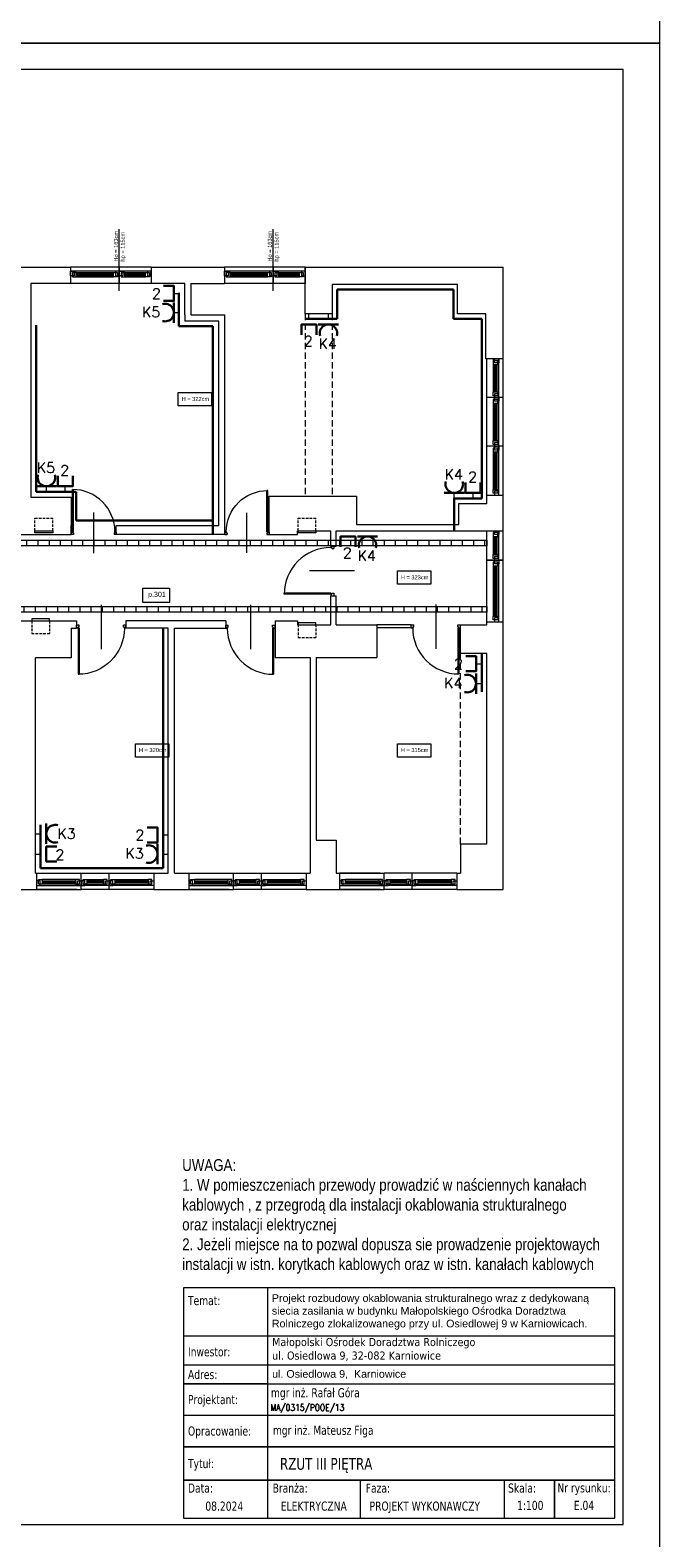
# Model space of a CAD drawing. Header units: millimetres. Extents: x 1468 to 6168, y 2353 to 26545.
# Tile 25 of 29: x 4928 to 6168, y 14259 to 17229. Entities that reach past the tile are written whole.
import ezdxf
from ezdxf.enums import TextEntityAlignment as Align

# ---------------------------------------------------------------- set-up
doc = ezdxf.new("R2010")
doc.units = ezdxf.units.MM
doc.linetypes.add('HIDDENX2', pattern=[19.05, 12.7, -6.35])
doc.linetypes.add('JIS_02_2.0', pattern=[3, 2, -1])
doc.layers.get('0').update_dxf_attribs({"lineweight": 0})
for name, color, linetype, lineweight in [('+ INSTALACJE', 7, 'Continuous', 0), ('+ okna', 7, 'Continuous', 0), ('+ podciąg', 7, 'JIS_02_2.0', 0), ('+ ściany', 7, 'Continuous', 0), ('+okna', 7, 'Continuous', 0), ('E_korytka elektryka', 10, 'Continuous', 0), ('EL_GNIAZDKA', 10, 'Continuous', 30), ('EL_GNIAZDKA_TXT', 10, 'Continuous', 25), ('EL_PEL', 170, 'Continuous', 30), ('EL_PEL_TEKST', 170, 'Continuous', 25), ('elektryka', 10, 'Continuous', 30), ('opis (model)', 7, 'Continuous', 0), ('ZBP tabelka', 7, 'Continuous', 0)]:
    doc.layers.add(name, color=color, linetype=linetype, lineweight=lineweight)
doc.layers.add('EL_OBRAMOWANIE', color=80, linetype='Continuous', lineweight=0, plot=False)
doc.layers.add('EL_POMOC', color=10, linetype='Continuous', lineweight=0, plot=False)
doc.styles.add('BPLL Arial', font='arial.ttf', dxfattribs={"width": 0.8})
doc.styles.add('ROMANS', font='ROMANS', dxfattribs={"width": 0.7})
doc.styles.get("Standard").update_dxf_attribs({"font": 'arial.ttf'})
doc.styles.add('TABELKA', font='romans.shx', dxfattribs={"width": 0.8, "height": 10})
doc.styles.add('Tahoma', font='tahoma.ttf')

# ---------------------------------------------------------------- blocks, each defined once
blk = doc.blocks.new('drzwi')
at = {"color": 0}
for p, q in [((-45, 42.3), (-45, -38.7)), ((-90, 5.4), (-85.5, 5.4)), ((-90, 0), (-90, 5.4)), ((-90, 0), (-87.3, 0)), ((-87.3, 0), (-87.3, 1.8)), ((-87.3, 1.8), (-85.5, 1.8)), ((-85.5, 1.8), (-85.5, 5.4)), ((-4.5, 5.4), (0, 5.4)), ((-4.5, 1.8), (-4.5, 5.4)), ((-4.5, 1.8), (-2.7, 1.8)), ((-4.5, 0), (-4.5, -84.6)), ((-4.5, 0), (0, 0)), ((-2.7, 0), (-2.7, 1.8)), ((-2.7, 0), (-2.7, -84.6)), ((0, 0), (0, 5.4)), ((-2.7, -84.6), (-4.5, -84.6))]:
    blk.add_line(p, q, dxfattribs=at)
blk.add_arc((-2.7, 0), 84.6, 180, 270, dxfattribs=at)

msp = doc.modelspace()

# ---------------------------------------------------------------- hatches: boundary and pattern name
at = {"layer": 'E_korytka elektryka'}
h = msp.add_hatch(dxfattribs=at)
h.set_pattern_fill('ANSI31', color=170, scale=176, angle=765, style=0)
h.set_pattern_definition([(90, (5625.736, 26292.06), (-22, 1e-11), [])])
h.paths.add_polyline_path([(5827.5, 16224.3), (5827.5, 16213.3), (1880.5, 16213.3), (1880.5, 16224.3)])
h = msp.add_hatch(dxfattribs=at)
h.set_pattern_fill('ANSI31', color=10, scale=176, angle=765, style=0)
h.set_pattern_definition([(90, (5642.44, 26161.579), (-22, 1e-11), [])])
h.paths.add_polyline_path([(5827.5, 16093.8), (5827.5, 16082.8), (1880.1, 16082.8), (1880.1, 16093.8)])

# ---------------------------------------------------------------- linework, layer by layer
at = {"layer": '+ INSTALACJE', "linetype": 'HIDDENX2', "ltscale": 0.4}
for p, q in [((4937.5, 16267.8), (4972.5, 16267.8)), ((4937.5, 16242.8), (4937.5, 16267.8)), ((4972.5, 16242.8), (4972.5, 16267.8)), ((5455.6, 16267.8), (5490.6, 16267.8)), ((5455.6, 16242.8), (5455.6, 16267.8)), ((5490.6, 16242.8), (5490.6, 16267.8)), ((4931, 16065.3), (4931, 16040.3)), ((4931, 16040.3), (4966, 16040.3)), ((4966, 16065.3), (4966, 16040.3)), ((5455.6, 16057.8), (5455.6, 16032.8)), ((5490.6, 16057.8), (5490.6, 16032.8)), ((5455.6, 16032.8), (5490.6, 16032.8))]:
    msp.add_line(p, q, dxfattribs=at)
at = {"layer": '+ INSTALACJE'}
for points in [[(4937.5, 16242.8), (4972.5, 16242.8), (4972.5, 16238.8), (4937.5, 16238.8)], [(5455.6, 16242.8), (5490.6, 16242.8), (5490.6, 16238.8), (5455.6, 16238.8)], [(4931, 16065.3), (4966, 16065.3), (4966, 16069.3), (4931, 16069.3)], [(5455.6, 16057.8), (5490.6, 16057.8), (5490.6, 16061.8), (5455.6, 16061.8)]]:
    msp.add_lwpolyline(points, close=True, dxfattribs=at)
at = {"layer": '+ okna'}
for p, q in [((5103.5, 16762.3), (5007.5, 16762.3)), ((5096.2, 16754.2), (5007.5, 16754.2)), ((5018.6, 16751.7), (5092.4, 16751.7)), ((5103.5, 16762.3), (5103.5, 16730.3)), ((5166.5, 16762.3), (5103.5, 16762.3)), ((5103.5, 16762.3), (5103.5, 16730.3)), ((5159.2, 16754.2), (5103.5, 16754.2)), ((5107.1, 16751.7), (5155.4, 16751.7)), ((5406.5, 16762.3), (5310.5, 16762.3)), ((5399.2, 16754.2), (5310.5, 16754.2)), ((5321.6, 16751.7), (5395.4, 16751.7)), ((5406.5, 16762.3), (5406.5, 16730.3)), ((5469.5, 16762.3), (5406.5, 16762.3)), ((5406.5, 16762.3), (5406.5, 16730.3)), ((5462.2, 16754.2), (5406.5, 16754.2)), ((5410.1, 16751.7), (5458.4, 16751.7)), ((5469.5, 16762.3), (5469.5, 16730.3)), ((5103.5, 16730.3), (5007.5, 16730.3)), ((5011.6, 16742.9), (5092.4, 16742.9)), ((5092.4, 16749.2), (5018.6, 16749.2)), ((5092.4, 16747.2), (5018.6, 16747.2)), ((5092.4, 16745.2), (5018.6, 16745.2)), ((5166.5, 16730.3), (5103.5, 16730.3)), ((5155.4, 16749.2), (5114.6, 16749.2)), ((5155.4, 16747.2), (5114.6, 16747.2)), ((5155.4, 16745.2), (5114.6, 16745.2)), ((5114.6, 16742.9), (5155.4, 16742.9)), ((5406.5, 16730.3), (5310.5, 16730.3)), ((5314.6, 16742.9), (5395.4, 16742.9)), ((5395.4, 16749.2), (5321.6, 16749.2)), ((5395.4, 16747.2), (5321.6, 16747.2)), ((5395.4, 16745.2), (5321.6, 16745.2)), ((5469.5, 16730.3), (5406.5, 16730.3)), ((5458.4, 16749.2), (5417.6, 16749.2)), ((5458.4, 16747.2), (5417.6, 16747.2)), ((5458.4, 16745.2), (5417.6, 16745.2)), ((5417.6, 16742.9), (5458.4, 16742.9)), ((5859.5, 16581.3), (5827.5, 16581.3)), ((5827.5, 16505.3), (5827.5, 16581.3)), ((5840.1, 16581.3), (5840.1, 16516.4)), ((5848.9, 16577.7), (5848.9, 16516.4)), ((5851.4, 16512.6), (5851.4, 16581.3)), ((5859.5, 16505.3), (5859.5, 16581.3)), ((5842.4, 16516.4), (5842.4, 16570.2)), ((5844.4, 16516.4), (5844.4, 16570.2)), ((5846.4, 16516.4), (5846.4, 16570.2)), ((5859.5, 16505.3), (5827.5, 16505.3)), ((5827.5, 16409.3), (5827.5, 16505.3)), ((5859.5, 16505.3), (5827.5, 16505.3)), ((5859.5, 16505.3), (5827.5, 16505.3)), ((5859.5, 16505.3), (5827.5, 16505.3)), ((5840.1, 16501.2), (5840.1, 16420.4)), ((5842.4, 16420.4), (5842.4, 16494.2)), ((5844.4, 16420.4), (5844.4, 16494.2)), ((5846.4, 16420.4), (5846.4, 16494.2)), ((5848.9, 16494.2), (5848.9, 16420.4)), ((5851.4, 16416.6), (5851.4, 16505.3)), ((5859.5, 16409.3), (5859.5, 16505.3)), ((5859.5, 16409.3), (5827.5, 16409.3)), ((5859.5, 16409.3), (5827.5, 16409.3)), ((5859.5, 16409.3), (5827.5, 16409.3)), ((5827.5, 16313.3), (5827.5, 16409.3)), ((5840.1, 16405.2), (5840.1, 16324.4)), ((5842.4, 16324.4), (5842.4, 16398.2)), ((5844.4, 16324.4), (5844.4, 16398.2)), ((5846.4, 16324.4), (5846.4, 16398.2)), ((5848.9, 16398.2), (5848.9, 16324.4)), ((5851.4, 16320.6), (5851.4, 16409.3)), ((5859.5, 16313.3), (5859.5, 16409.3)), ((5827.5, 16159.8), (5827.5, 16242.8)), ((5840.1, 16231.7), (5840.1, 16195.9)), ((5842.4, 16195.9), (5842.4, 16231.7)), ((5844.4, 16195.9), (5844.4, 16231.7)), ((5846.4, 16195.9), (5846.4, 16231.7)), ((5848.9, 16231.7), (5848.9, 16195.9)), ((5851.4, 16192.1), (5851.4, 16242.8)), ((5859.5, 16159.8), (5859.5, 16242.8)), ((5859.5, 16184.8), (5827.5, 16184.8)), ((5859.5, 16184.8), (5827.5, 16184.8)), ((5827.5, 16184.8), (5859.5, 16184.8)), ((5827.5, 16063.8), (5827.5, 16159.8)), ((5840.1, 16173.7), (5840.1, 16074.9)), ((5842.4, 16074.9), (5842.4, 16173.7)), ((5844.4, 16074.9), (5844.4, 16173.7)), ((5846.4, 16074.9), (5846.4, 16173.7)), ((5848.9, 16173.7), (5848.9, 16074.9)), ((5851.4, 16071.1), (5851.4, 16177.5)), ((5859.5, 16063.8), (5859.5, 16159.8)), ((4940.5, 15568.3), (5171.5, 15568.3)), ((5028.5, 15536.3), (5028.5, 15568.3)), ((5083.5, 15536.3), (5083.5, 15568.3)), ((5240.5, 15568.3), (5471.5, 15568.3)), ((5328.5, 15536.3), (5328.5, 15568.3)), ((5383.5, 15536.3), (5383.5, 15568.3)), ((5617.1, 15568.3), (5537.5, 15568.3)), ((5537.5, 15568.3), (5625.5, 15568.3)), ((5625.5, 15536.3), (5625.5, 15568.3)), ((5768.5, 15568.3), (5625.5, 15568.3)), ((5680.5, 15536.3), (5680.5, 15568.3)), ((5020.1, 15536.3), (4940.5, 15536.3)), ((4940.5, 15536.3), (5028.5, 15536.3)), ((4947.8, 15544.4), (5028.5, 15544.4)), ((5017.4, 15555.7), (4951.6, 15555.7)), ((4951.6, 15553.4), (5017.4, 15553.4)), ((4951.6, 15551.4), (5017.4, 15551.4)), ((4951.6, 15549.4), (5017.4, 15549.4)), ((5024.9, 15546.9), (4951.6, 15546.9)), ((5083.5, 15544.4), (5028.5, 15544.4)), ((5171.5, 15536.3), (5028.5, 15536.3)), ((5032.1, 15546.9), (5072.4, 15546.9)), ((5039.6, 15555.7), (5072.5, 15555.7)), ((5072.5, 15553.4), (5039.6, 15553.4)), ((5072.5, 15551.4), (5039.6, 15551.4)), ((5072.5, 15549.4), (5039.6, 15549.4)), ((5164.2, 15544.4), (5083.5, 15544.4)), ((5087.1, 15546.9), (5160.4, 15546.9)), ((5094.6, 15555.7), (5160.4, 15555.7)), ((5160.4, 15553.4), (5094.6, 15553.4)), ((5160.4, 15551.4), (5094.6, 15551.4)), ((5160.4, 15549.4), (5094.6, 15549.4)), ((5320.1, 15536.3), (5240.5, 15536.3)), ((5240.5, 15536.3), (5328.5, 15536.3)), ((5247.8, 15544.4), (5328.5, 15544.4)), ((5317.4, 15555.7), (5251.6, 15555.7)), ((5251.6, 15553.4), (5317.4, 15553.4)), ((5251.6, 15551.4), (5317.4, 15551.4)), ((5251.6, 15549.4), (5317.4, 15549.4)), ((5324.9, 15546.9), (5251.6, 15546.9)), ((5383.5, 15544.4), (5328.5, 15544.4)), ((5471.5, 15536.3), (5328.5, 15536.3)), ((5332.1, 15546.9), (5372.4, 15546.9)), ((5339.6, 15555.7), (5372.5, 15555.7)), ((5372.5, 15553.4), (5339.6, 15553.4)), ((5372.5, 15551.4), (5339.6, 15551.4)), ((5372.5, 15549.4), (5339.6, 15549.4)), ((5464.2, 15544.4), (5383.5, 15544.4)), ((5387.1, 15546.9), (5460.4, 15546.9)), ((5394.6, 15555.7), (5460.4, 15555.7)), ((5460.4, 15553.4), (5394.6, 15553.4)), ((5460.4, 15551.4), (5394.6, 15551.4)), ((5460.4, 15549.4), (5394.6, 15549.4)), ((5617.1, 15536.3), (5537.5, 15536.3)), ((5537.5, 15536.3), (5625.5, 15536.3)), ((5544.8, 15544.4), (5625.5, 15544.4)), ((5614.4, 15555.7), (5548.6, 15555.7)), ((5548.6, 15553.4), (5614.4, 15553.4)), ((5548.6, 15551.4), (5614.4, 15551.4)), ((5548.6, 15549.4), (5614.4, 15549.4)), ((5621.9, 15546.9), (5548.6, 15546.9)), ((5680.5, 15544.4), (5625.5, 15544.4)), ((5768.5, 15536.3), (5625.5, 15536.3)), ((5629.1, 15546.9), (5669.4, 15546.9)), ((5636.6, 15555.7), (5669.5, 15555.7)), ((5669.5, 15553.4), (5636.6, 15553.4)), ((5669.5, 15551.4), (5636.6, 15551.4)), ((5669.5, 15549.4), (5636.6, 15549.4)), ((5761.2, 15544.4), (5680.5, 15544.4)), ((5684.1, 15546.9), (5757.4, 15546.9)), ((5691.6, 15555.7), (5757.4, 15555.7)), ((5757.4, 15553.4), (5691.6, 15553.4)), ((5757.4, 15551.4), (5691.6, 15551.4)), ((5757.4, 15549.4), (5691.6, 15549.4))]:
    msp.add_line(p, q, dxfattribs=at)
for points in [[(5014.8, 16745.4), (5007.5, 16745.4), (5007.5, 16754.2), (5014.8, 16754.2)], [(5011.1, 16742.9), (5018.6, 16742.9), (5018.6, 16751.7), (5011.1, 16751.7)], [(5099.9, 16742.9), (5092.4, 16742.9), (5092.4, 16751.7), (5099.9, 16751.7)], [(5096.2, 16745.4), (5103.5, 16745.4), (5103.5, 16754.2), (5096.2, 16754.2)], [(5110.8, 16745.4), (5103.5, 16745.4), (5103.5, 16754.2), (5110.8, 16754.2)], [(5107.1, 16742.9), (5114.6, 16742.9), (5114.6, 16751.7), (5107.1, 16751.7)], [(5162.9, 16742.9), (5155.4, 16742.9), (5155.4, 16751.7), (5162.9, 16751.7)], [(5159.2, 16745.4), (5166.5, 16745.4), (5166.5, 16754.2), (5159.2, 16754.2)], [(5317.8, 16745.4), (5310.5, 16745.4), (5310.5, 16754.2), (5317.8, 16754.2)], [(5314.1, 16742.9), (5321.6, 16742.9), (5321.6, 16751.7), (5314.1, 16751.7)], [(5402.9, 16742.9), (5395.4, 16742.9), (5395.4, 16751.7), (5402.9, 16751.7)], [(5399.2, 16745.4), (5406.5, 16745.4), (5406.5, 16754.2), (5399.2, 16754.2)], [(5413.8, 16745.4), (5406.5, 16745.4), (5406.5, 16754.2), (5413.8, 16754.2)], [(5410.1, 16742.9), (5417.6, 16742.9), (5417.6, 16751.7), (5410.1, 16751.7)], [(5465.9, 16742.9), (5458.4, 16742.9), (5458.4, 16751.7), (5465.9, 16751.7)], [(5462.2, 16745.4), (5469.5, 16745.4), (5469.5, 16754.2), (5462.2, 16754.2)], [(5840.1, 16577.7), (5840.1, 16570.2), (5848.9, 16570.2), (5848.9, 16577.7)], [(5842.6, 16574), (5842.6, 16581.3), (5851.4, 16581.3), (5851.4, 16574)], [(5840.1, 16508.9), (5840.1, 16516.4), (5848.9, 16516.4), (5848.9, 16508.9)], [(5840.1, 16501.7), (5840.1, 16494.2), (5848.9, 16494.2), (5848.9, 16501.7)], [(5842.6, 16512.6), (5842.6, 16505.3), (5851.4, 16505.3), (5851.4, 16512.6)], [(5842.6, 16498), (5842.6, 16505.3), (5851.4, 16505.3), (5851.4, 16498)], [(5840.1, 16412.9), (5840.1, 16420.4), (5848.9, 16420.4), (5848.9, 16412.9)], [(5840.1, 16405.7), (5840.1, 16398.2), (5848.9, 16398.2), (5848.9, 16405.7)], [(5842.6, 16416.6), (5842.6, 16409.3), (5851.4, 16409.3), (5851.4, 16416.6)], [(5842.6, 16402), (5842.6, 16409.3), (5851.4, 16409.3), (5851.4, 16402)], [(5840.1, 16316.9), (5840.1, 16324.4), (5848.9, 16324.4), (5848.9, 16316.9)], [(5842.6, 16320.6), (5842.6, 16313.3), (5851.4, 16313.3), (5851.4, 16320.6)], [(5840.1, 16239.2), (5840.1, 16231.7), (5848.9, 16231.7), (5848.9, 16239.2)], [(5842.6, 16235.5), (5842.6, 16242.8), (5851.4, 16242.8), (5851.4, 16235.5)], [(5840.1, 16188.4), (5840.1, 16195.9), (5848.9, 16195.9), (5848.9, 16188.4)], [(5842.6, 16192.1), (5842.6, 16184.8), (5851.4, 16184.8), (5851.4, 16192.1)], [(5840.1, 16181.2), (5840.1, 16173.7), (5848.9, 16173.7), (5848.9, 16181.2)], [(5842.6, 16177.5), (5842.6, 16184.8), (5851.4, 16184.8), (5851.4, 16177.5)], [(5840.1, 16067.4), (5840.1, 16074.9), (5848.9, 16074.9), (5848.9, 16067.4)], [(5842.6, 16071.1), (5842.6, 16063.8), (5851.4, 16063.8), (5851.4, 16071.1)], [(4947.8, 15553.2), (4940.5, 15553.2), (4940.5, 15544.4), (4947.8, 15544.4)], [(4944.1, 15555.7), (4951.6, 15555.7), (4951.6, 15546.9), (4944.1, 15546.9)], [(5024.9, 15555.7), (5017.4, 15555.7), (5017.4, 15546.9), (5024.9, 15546.9)], [(5021.2, 15553.2), (5028.5, 15553.2), (5028.5, 15544.4), (5021.2, 15544.4)], [(5035.8, 15553.2), (5028.5, 15553.2), (5028.5, 15544.4), (5035.8, 15544.4)], [(5032.1, 15555.7), (5039.6, 15555.7), (5039.6, 15546.9), (5032.1, 15546.9)], [(5079.9, 15555.7), (5072.4, 15555.7), (5072.4, 15546.9), (5079.9, 15546.9)], [(5076.2, 15553.2), (5083.5, 15553.2), (5083.5, 15544.4), (5076.2, 15544.4)], [(5090.8, 15553.2), (5083.5, 15553.2), (5083.5, 15544.4), (5090.8, 15544.4)], [(5087.1, 15555.7), (5094.6, 15555.7), (5094.6, 15546.9), (5087.1, 15546.9)], [(5167.9, 15555.7), (5160.4, 15555.7), (5160.4, 15546.9), (5167.9, 15546.9)], [(5164.2, 15553.2), (5171.5, 15553.2), (5171.5, 15544.4), (5164.2, 15544.4)], [(5247.8, 15553.2), (5240.5, 15553.2), (5240.5, 15544.4), (5247.8, 15544.4)], [(5244.1, 15555.7), (5251.6, 15555.7), (5251.6, 15546.9), (5244.1, 15546.9)], [(5324.9, 15555.7), (5317.4, 15555.7), (5317.4, 15546.9), (5324.9, 15546.9)], [(5321.2, 15553.2), (5328.5, 15553.2), (5328.5, 15544.4), (5321.2, 15544.4)], [(5335.8, 15553.2), (5328.5, 15553.2), (5328.5, 15544.4), (5335.8, 15544.4)], [(5332.1, 15555.7), (5339.6, 15555.7), (5339.6, 15546.9), (5332.1, 15546.9)], [(5379.9, 15555.7), (5372.4, 15555.7), (5372.4, 15546.9), (5379.9, 15546.9)], [(5376.2, 15553.2), (5383.5, 15553.2), (5383.5, 15544.4), (5376.2, 15544.4)], [(5390.8, 15553.2), (5383.5, 15553.2), (5383.5, 15544.4), (5390.8, 15544.4)], [(5387.1, 15555.7), (5394.6, 15555.7), (5394.6, 15546.9), (5387.1, 15546.9)], [(5467.9, 15555.7), (5460.4, 15555.7), (5460.4, 15546.9), (5467.9, 15546.9)], [(5464.2, 15553.2), (5471.5, 15553.2), (5471.5, 15544.4), (5464.2, 15544.4)], [(5544.8, 15553.2), (5537.5, 15553.2), (5537.5, 15544.4), (5544.8, 15544.4)], [(5541.1, 15555.7), (5548.6, 15555.7), (5548.6, 15546.9), (5541.1, 15546.9)], [(5621.9, 15555.7), (5614.4, 15555.7), (5614.4, 15546.9), (5621.9, 15546.9)], [(5618.2, 15553.2), (5625.5, 15553.2), (5625.5, 15544.4), (5618.2, 15544.4)], [(5632.8, 15553.2), (5625.5, 15553.2), (5625.5, 15544.4), (5632.8, 15544.4)], [(5629.1, 15555.7), (5636.6, 15555.7), (5636.6, 15546.9), (5629.1, 15546.9)], [(5676.9, 15555.7), (5669.4, 15555.7), (5669.4, 15546.9), (5676.9, 15546.9)], [(5673.2, 15553.2), (5680.5, 15553.2), (5680.5, 15544.4), (5673.2, 15544.4)], [(5687.8, 15553.2), (5680.5, 15553.2), (5680.5, 15544.4), (5687.8, 15544.4)], [(5684.1, 15555.7), (5691.6, 15555.7), (5691.6, 15546.9), (5684.1, 15546.9)], [(5764.9, 15555.7), (5757.4, 15555.7), (5757.4, 15546.9), (5764.9, 15546.9)], [(5761.2, 15553.2), (5768.5, 15553.2), (5768.5, 15544.4), (5761.2, 15544.4)]]:
    msp.add_lwpolyline(points, close=True, dxfattribs=at)
for points in [[(5103.5, 16745.4), (5103.5, 16754.2)], [(5166.5, 16745.4), (5166.5, 16754.2)], [(5406.5, 16745.4), (5406.5, 16754.2)], [(5469.5, 16745.4), (5469.5, 16754.2)], [(5842.6, 16505.3), (5851.4, 16505.3)], [(5842.6, 16409.3), (5851.4, 16409.3)], [(5842.6, 16313.3), (5851.4, 16313.3)], [(5842.6, 16184.8), (5851.4, 16184.8)], [(5678.5, 16057.8), (5610.5, 16057.8)], [(5678.5, 16052), (5610.5, 16052)], [(5842.6, 16063.8), (5851.4, 16063.8)]]:
    msp.add_lwpolyline(points, dxfattribs=at)
at = {"layer": '+ podciąg', "linetype": 'HIDDENX2'}
for p, q in [((5469.5, 16670.3), (5469.5, 16311.3)), ((5522.5, 16670.3), (5522.5, 16311.3)), ((5775.5, 15625.8), (5775.5, 16001))]:
    msp.add_line(p, q, dxfattribs=at)
at = {"layer": '+ ściany'}
for p, q in [((4876.5, 16762.3), (5007.5, 16762.3)), ((5007.5, 16762.3), (5007.5, 16730.3)), ((5166.5, 16762.3), (5166.5, 16730.3)), ((5166.5, 16762.3), (5310.5, 16762.3)), ((5310.5, 16762.3), (5310.5, 16730.3)), ((5469.5, 16670.3), (5469.5, 16762.3)), ((5469.5, 16762.3), (5859.5, 16762.3)), ((5859.5, 16581.3), (5859.5, 16762.3)), ((5232.5, 16668.1), (5232.5, 16730.3)), ((5244.5, 16730.3), (5244.5, 16668.1)), ((5244.5, 16730.3), (5310.5, 16730.3)), ((5769.5, 16728.3), (5522.5, 16728.3)), ((5522.5, 16728.3), (5522.5, 16670.3)), ((5769.5, 16670.3), (5769.5, 16728.3)), ((5232.5, 16668.1), (5232.5, 16656.1)), ((5244.5, 16669.5), (5244.5, 16669.5)), ((5244.5, 16668.1), (5311.5, 16668.1)), ((5311.5, 16235.3), (5311.5, 16668.1)), ((5522.5, 16670.3), (5469.5, 16670.3)), ((5825.5, 16670.3), (5769.5, 16670.3)), ((5825.5, 16581.3), (5825.5, 16670.3)), ((5299.4, 16656.1), (5232.5, 16656.1)), ((5299.4, 16648.7), (5299.4, 16656.1)), ((5299.4, 16253.3), (5299.4, 16648.7)), ((5859.5, 16581.3), (5825.5, 16581.3)), ((4929.5, 16309.3), (5008.5, 16309.3)), ((5008.5, 16309.3), (5008.5, 16253.3)), ((5827.5, 16313.3), (5859.5, 16313.3)), ((5827.5, 16296.3), (5827.5, 16313.3)), ((5859.5, 16242.8), (5859.5, 16313.3)), ((5008.6, 16235.3), (5008.5, 16253.3)), ((5097.6, 16235.3), (5097.6, 16253.3)), ((5097.6, 16253.3), (5287.9, 16253.3)), ((5287.9, 16253.3), (5299.4, 16253.3)), ((4883.5, 16235.3), (5008.6, 16235.3)), ((5311.5, 16235.3), (5097.6, 16235.3)), ((5454.5, 16235.3), (5454.5, 16242.8)), ((5454.5, 16242.8), (5520.5, 16242.8)), ((5520.5, 16212.8), (5520.5, 16242.8)), ((5530.5, 16212.8), (5530.5, 16242.8)), ((5530.5, 16242.8), (5859.5, 16242.8)), ((5520.5, 16212.8), (5530.5, 16212.8)), ((5520.5, 16057.8), (5520.5, 16114.8)), ((5520.5, 16114.8), (5530.5, 16114.8)), ((5530.5, 16057.8), (5530.5, 16114.8)), ((4811.5, 16065.3), (5019.5, 16065.3)), ((5008.5, 16051.3), (5019.5, 16051.3)), ((5008.5, 16051.3), (5008.5, 15992.3)), ((5019.5, 16065.3), (5019.5, 16051.3)), ((5116.5, 16065.3), (5116.5, 16051.3)), ((5313.4, 16065.3), (5116.5, 16065.3)), ((5200, 16051.3), (5116.5, 16051.3)), ((5200, 15568.3), (5200, 16051.3)), ((5212, 15568.3), (5212, 16051.3)), ((5212, 16051.3), (5313.4, 16051.3)), ((5313.4, 16065.3), (5313.4, 16051.3)), ((5410.5, 16065.3), (5410.5, 16051.3)), ((5410.5, 16051.3), (5410.5, 15993.3)), ((5454.5, 16057.8), (5518.5, 16057.8)), ((5518.5, 16057.8), (5520.5, 16057.8)), ((5530.5, 16057.8), (5610.5, 16057.8)), ((5610.5, 16057.8), (5610.5, 15993.3)), ((5775.5, 16001), (5775.5, 16057.8)), ((5775.5, 16057.8), (5827.5, 16057.8)), ((5827.5, 16057.8), (5827.5, 16063.8)), ((5827.5, 16063.8), (5859.5, 16063.8)), ((5859.5, 15536.3), (5859.5, 16063.8)), ((4938.5, 15568.3), (4938.5, 15992.3)), ((5008.5, 15992.3), (4938.5, 15992.3)), ((5410.5, 15993.3), (5479.5, 15993.3)), ((5479.5, 15993.3), (5479.5, 15568.3)), ((5491.5, 15993.3), (5491.5, 15633.3)), ((5491.5, 15993.3), (5610.5, 15993.3)), ((5827.5, 16001), (5775.5, 16001)), ((5827.5, 15625.8), (5827.5, 16001)), ((5491.5, 15633.3), (5530.5, 15633.3)), ((5530.5, 15633.3), (5530.5, 15568.3)), ((5827.5, 15625.8), (5775.5, 15625.8)), ((5775.5, 15625.8), (5775.5, 15568.3)), ((4938.5, 15568.3), (4940.5, 15568.3)), ((4940.5, 15568.3), (4940.5, 15536.3)), ((5171.5, 15568.3), (5171.5, 15536.3)), ((5171.5, 15568.3), (5200, 15568.3)), ((5212, 15568.3), (5240.5, 15568.3)), ((5240.5, 15568.3), (5240.5, 15536.3)), ((5471.5, 15568.3), (5471.5, 15536.3)), ((5471.5, 15568.3), (5479.5, 15568.3)), ((5530.5, 15568.3), (5537.5, 15568.3)), ((5537.5, 15568.3), (5537.5, 15536.3)), ((5768.5, 15568.3), (5768.5, 15536.3)), ((5768.5, 15568.3), (5775.5, 15568.3)), ((4878.5, 15536.3), (4940.5, 15536.3)), ((5171.5, 15536.3), (5240.5, 15536.3)), ((5471.5, 15536.3), (5537.5, 15536.3)), ((5768.5, 15536.3), (5859.5, 15536.3))]:
    msp.add_line(p, q, dxfattribs=at)
for points in [[(5007.5, 16730.3), (4929.5, 16730.3), (4929.5, 16309.3), (4929.5, 16309.3)], [(5232.5, 16730.3), (5166.5, 16730.3)], [(5398.5, 16235.3), (5398.5, 16235.3), (5398.5, 16311.3), (5570.5, 16311.3), (5570.5, 16255.3), (5772.5, 16255.3), (5772.5, 16296.3), (5827.5, 16296.3), (5827.5, 16313.3), (5859.5, 16313.3)], [(5398.5, 16235.3), (5454.5, 16235.3)], [(5410.5, 16065.3), (5454.5, 16065.3), (5454.5, 16057.8)]]:
    msp.add_lwpolyline(points, dxfattribs=at)
at = {"layer": '+okna'}
for p, q in [((5103.5, 16715.4), (5103.5, 16836.8)), ((5406.5, 16715.4), (5406.5, 16836.8))]:
    msp.add_line(p, q, dxfattribs=at)
for points in [[(5219.4, 16515.1), (5285.3, 16515.1), (5285.3, 16488.9), (5219.4, 16488.9)], [(5651.2, 16163.7), (5717, 16163.7), (5717, 16137.5), (5651.2, 16137.5)], [(5135.2, 15823.4), (5201.1, 15823.4), (5201.1, 15797.2), (5135.2, 15797.2)], [(5651.2, 15823.4), (5717, 15823.4), (5717, 15797.2), (5651.2, 15797.2)]]:
    msp.add_lwpolyline(points, close=True, dxfattribs=at)
at = {"layer": 'E_korytka elektryka', "color": 170}
msp.add_lwpolyline([(5827.5, 16224.3), (5827.5, 16213.3), (1880.5, 16213.3), (1880.5, 16224.3)], close=True, dxfattribs=at)
at = {"layer": 'E_korytka elektryka', "color": 10}
msp.add_lwpolyline([(5827.5, 16093.8), (5827.5, 16082.8), (1880.1, 16082.8), (1880.1, 16093.8)], close=True, dxfattribs=at)
at = {"layer": 'EL_GNIAZDKA', "color": 10}
for p, q in [((5211.2, 16652.7), (5211.2, 16692.6)), ((5535.5, 16649), (5495.5, 16649)), ((4940, 16330.5), (4980, 16330.5)), ((5743.4, 16317.5), (5783.3, 16317.5)), ((5612.4, 16231.5), (5572.4, 16231.5)), ((4959.7, 15666.1), (4959.7, 15626.2)), ((5178.7, 15586.1), (5178.7, 15626))]:
    msp.add_line(p, q, dxfattribs=at)
at = {"layer": 'EL_GNIAZDKA', "color": 212}
msp.add_line((5806.2, 15921.8), (5806.2, 15961.8), dxfattribs=at)
at = {"layer": 'EL_GNIAZDKA', "color": 10}
for centre, start, end in [((5193.9, 16672.6), 252.6633, 107.3376), ((5515.5, 16631.8), 342.6624, 197.3376), ((4959.9, 16347.8), 162.6624, 17.3376), ((5763.3, 16334.8), 162.6624, 17.3376), ((5592.4, 16214.3), 342.6624, 197.3376), ((4977, 15646.2), 72.6624, 287.3376), ((5161.4, 15606.1), 252.6633, 107.3376)]:
    msp.add_arc(centre, 17.3, start, end, dxfattribs=at)
at = {"layer": 'EL_GNIAZDKA', "color": 212}
msp.add_arc((5788.9, 15941.8), 17.3, 252.6633, 107.3376, dxfattribs=at)
at = {"layer": 'EL_OBRAMOWANIE', "color": 1}
for points in [[(6168.2, 20173.1), (1968.2, 20173.1), (1968.2, 17203.1), (6168.2, 17203.1)], [(6168.2, 17203.1), (1468.2, 17203.1), (1468.2, 14233.1), (6168.2, 14233.1)], [(1538.6, 17151.8), (1538.6, 14285.1), (6096, 14285.1), (6096, 17151.8)]]:
    msp.add_lwpolyline(points, close=True, dxfattribs=at)
at = {"layer": 'EL_PEL', "color": 170}
for points in [[(5190.8, 16725.1), (5211.2, 16725.1), (5211.2, 16695.7), (5190.8, 16695.7)], [(5491.7, 16628.6), (5491.7, 16649), (5462.3, 16649), (5462.3, 16628.6)], [(5011.7, 16351), (5011.7, 16330.5), (4982.4, 16330.5), (4982.4, 16351)], [(5815.1, 16338), (5815.1, 16317.5), (5785.7, 16317.5), (5785.7, 16338)], [(5568.6, 16211.1), (5568.6, 16231.5), (5539.2, 16231.5), (5539.2, 16211.1)], [(5158.3, 15658.5), (5178.7, 15658.5), (5178.7, 15629.1), (5158.3, 15629.1)], [(4980.2, 15591.4), (4959.7, 15591.4), (4959.7, 15620.7), (4980.2, 15620.7)]]:
    msp.add_lwpolyline(points, dxfattribs=at)
at = {"layer": 'EL_PEL', "color": 130}
msp.add_lwpolyline([(5785.8, 15995.6), (5806.2, 15995.6), (5806.2, 15966.2), (5785.8, 15966.2)], dxfattribs=at)
at = {"layer": 'EL_POMOC', "color": 1}
for p, q in [((5211.2, 16710.4), (5222.5, 16710.4)), ((5211.2, 16672.6), (5222.5, 16672.6)), ((5477, 16659), (5477, 16670.3)), ((5515.5, 16659), (5515.5, 16670.3)), ((4960, 16319.3), (4960, 16330.5)), ((4997, 16319.3), (4997, 16330.5)), ((5763.3, 16306.3), (5763.3, 16317.5)), ((5800.4, 16306.3), (5800.4, 16317.5)), ((5806.2, 15980.9), (5817.5, 15980.9)), ((5806.2, 15941.8), (5817.5, 15941.8)), ((4938.5, 15646.2), (4949.7, 15646.2)), ((5188.7, 15643.8), (5200, 15643.8)), ((4938.5, 15606.1), (4949.7, 15606.1)), ((5188.7, 15606.1), (5200, 15606.1))]:
    msp.add_line(p, q, dxfattribs=at)
at = {"layer": 'elektryka', "color": 86}
for p, q in [((5221, 16646.1), (5221, 16711.9)), ((5532.5, 16660.3), (5532.5, 16718.3)), ((5532.5, 16718.3), (5761.5, 16718.3)), ((5761.5, 16718.3), (5761.5, 16660.3)), ((4939.5, 16319.3), (4939.5, 16647.7)), ((5287.9, 16646.1), (5221, 16646.1)), ((5287.9, 16263.3), (5287.9, 16646.1)), ((5469.5, 16660.3), (5532.5, 16660.3)), ((5761.5, 16660.3), (5817.5, 16660.3)), ((5817.5, 16306.3), (5817.5, 16660.3)), ((4939.5, 16319.3), (5018.5, 16319.3)), ((5018.5, 16319.3), (5018.5, 16263.3)), ((5817.5, 16306.3), (5763.3, 16306.3)), ((5763.3, 16306.3), (5763.3, 16242.8)), ((5287.9, 16263.3), (5018.5, 16263.3)), ((5287.9, 16263.3), (5287.9, 16235.3)), ((5190, 16051.3), (5190, 15578.3)), ((5817.5, 15925.6), (5817.5, 16001)), ((4948.5, 15578.3), (4948.5, 15663.9)), ((5190, 15578.3), (4948.5, 15578.3))]:
    msp.add_line(p, q, dxfattribs=at)
at = {"layer": 'opis (model)'}
msp.add_lwpolyline([(5150.2, 16129.8), (5202.4, 16129.8), (5202.4, 16101.7), (5150.2, 16101.7)], close=True, dxfattribs=at)
at = {"layer": 'ZBP tabelka', "ltscale": 0.08}
for p, q in [((6079.8, 14751.4), (5229.8, 14751.4)), ((5395.5, 14751.4), (5395.5, 14546.8)), ((5229.8, 14657.2), (6079.8, 14657.2)), ((6079.8, 14599.4), (5229.8, 14599.4)), ((5395.5, 14562.5), (5229.8, 14562.5)), ((5229.8, 14562.5), (6079.8, 14562.5)), ((5229.8, 14562.5), (6079.8, 14562.5)), ((5395.5, 14562.5), (5395.5, 14438.5)), ((5229.8, 14500.5), (6079.8, 14500.5)), ((5395.5, 14500.5), (6079.8, 14500.5)), ((6079.8, 14438.5), (5229.8, 14438.5)), ((5229.8, 14438.5), (6079.8, 14438.5)), ((5229.8, 14438.5), (6079.8, 14438.5)), ((5395.5, 14438.5), (6079.8, 14438.5)), ((5229.8, 14372.5), (6079.8, 14372.5)), ((5578, 14372.5), (5578, 14297.5)), ((5861.9, 14372.5), (5861.9, 14297.5)), ((5954.2, 14372.5), (6079.8, 14372.5)), ((5960.9, 14297.5), (5960.9, 14372.5)), ((5960.9, 14372.5), (5960.9, 14297.5))]:
    msp.add_line(p, q, dxfattribs=at)
at = {"layer": 'ZBP tabelka'}
for p, q in [((5395.5, 14438.5), (5395.5, 14372.5)), ((6079.8, 14372.5), (5229.8, 14372.5)), ((5229.8, 14372.5), (5632.9, 14372.5)), ((6079.8, 14372.5), (5229.8, 14372.5)), ((5395.5, 14372.5), (5395.5, 14297.5))]:
    msp.add_line(p, q, dxfattribs=at)
at = {"layer": 'ZBP tabelka', "ltscale": 0.08}
for points in [[(5229.8, 14751.4), (5229.8, 14438.5)], [(6079.8, 14438.5), (6079.8, 14751.4)], [(5229.8, 14438.5), (5229.8, 14297.5), (6079.8, 14297.5), (6079.8, 14438.5)]]:
    msp.add_lwpolyline(points, dxfattribs=at)
msp.add_lwpolyline([(5395.5, 14562.5), (6079.8, 14562.5), (6079.8, 14599.4), (5395.5, 14599.4)], close=True, dxfattribs=at)

# ---------------------------------------------------------------- block references
at = {"layer": '+ okna'}
for p, xscale, yscale, zscale, rotation in [((5008.6, 16240.6), 0.9888888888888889, 0.9888888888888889, 0.9888888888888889, 180), ((5398.5, 16240.5), -0.9666666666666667, 0.9666666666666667, 0.9666666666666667, 180), ((5520.5, 16114.8), 1.088888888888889, 1.088888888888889, 1.088888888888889, 270)]:
    msp.add_blockref('drzwi', p, dxfattribs=dict(at, xscale=xscale, yscale=yscale, zscale=zscale, rotation=rotation))
at = {"layer": '+ okna', "yscale": 1.077777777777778, "zscale": 1.077777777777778}
for p, xscale in [((5775.5, 16052), 1.077777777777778), ((5019.5, 16051.3), -1.077777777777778), ((5410.4, 16051.3), 1.077777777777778)]:
    msp.add_blockref('drzwi', p, dxfattribs=dict(at, xscale=xscale))

# ---------------------------------------------------------------- texts
at = {"layer": '+okna', "char_height": 8, "attachment_point": 1, "rotation": 90}
for insert in [(5093, 16773.1), (5396, 16773.1)]:
    msp.add_mtext_dynamic_manual_height_columns('Ho = 163cm\\Php = 115cm', width=108.332, gutter_width=12.5, heights=[0], dxfattribs=dict(at, insert=insert))
at = {"layer": '+okna', "char_height": 8, "attachment_point": 1}
for s, insert in [('H = 322cm', (5226.3, 16506.6)), ('H = 323cm', (5658, 16155.2)), ('H = 320cm', (5142.1, 15814.9)), ('H = 315cm', (5658, 15814.9))]:
    msp.add_mtext_dynamic_manual_height_columns(s, width=108.332, gutter_width=12.5, heights=[0], dxfattribs=dict(at, insert=insert))
at = {"layer": 'EL_GNIAZDKA_TXT', "color": 10, "style": 'ROMANS'}
for s, p in [('K5', (5184.2, 16663.6)), ('K3', (5151.7, 15597))]:
    msp.add_text(s, height=20.48, dxfattribs=at).set_placement(p, align=Align.RIGHT)
for s, p in [('K4', (5514, 16611.3)), ('K5', (4959, 16367.1)), ('K4', (5762.3, 16354.1)), ('K4', (5590.9, 16193.8))]:
    msp.add_text(s, height=20.48, dxfattribs=at).set_placement(p, align=Align.MIDDLE_CENTER)
at = {"layer": 'EL_GNIAZDKA_TXT', "color": 212, "style": 'ROMANS'}
msp.add_text('K4', height=20.48, dxfattribs=at).set_placement((5779.2, 15932.8), align=Align.RIGHT)
at = {"layer": 'EL_GNIAZDKA_TXT', "color": 10, "style": 'ROMANS'}
msp.add_text('K3', height=20.48, dxfattribs=at).set_placement((4981.6, 15636))
at = {"layer": 'EL_PEL_TEKST', "color": 170, "style": 'ROMANS'}
for p in [(5185.3, 16699.7), (5152.8, 15633.1)]:
    msp.add_text('2', height=20.5, dxfattribs=at).set_placement(p, align=Align.RIGHT)
for p in [(5475.8, 16616.6), (4996, 16361.8), (5799.4, 16348.8), (5552.7, 16199.1)]:
    msp.add_text('2', height=20.5, dxfattribs=at).set_placement(p, align=Align.MIDDLE_CENTER)
at = {"layer": 'EL_PEL_TEKST', "color": 130, "style": 'ROMANS'}
msp.add_text('2', height=20.5, dxfattribs=at).set_placement((5780.3, 15970.2), align=Align.RIGHT)
at = {"layer": 'EL_PEL_TEKST', "color": 170, "style": 'ROMANS'}
msp.add_text('2', height=20.5, dxfattribs=at).set_placement((4977.8, 15594.5))
at = {"layer": 'elektryka', "insert": (5227.5, 15005.1), "char_height": 23.4, "width": 850.883, "attachment_point": 1, "style": 'BPLL Arial'}
msp.add_mtext('UWAGA:\\P1. W pomieszczeniach przewody prowadzić w naściennych kanałach kablowych , z przegrodą dla instalacji okablowania strukturalnego \\Poraz instalacji elektrycznej\\P2. Jeżeli miejsce na to pozwal dopusza sie prowadzenie projektowaych instalacji w istn. korytkach kablowych oraz w istn. kanałach kablowych ', dxfattribs=at)
at = {"layer": 'opis (model)', "insert": (5160.2, 16122.7), "char_height": 10, "attachment_point": 1}
msp.add_mtext_dynamic_manual_height_columns('p.301', width=126.355, gutter_width=12.5, heights=[0], dxfattribs=at)
at = {"layer": 'ZBP tabelka', "width": 0.85}
for s, height, style, p in [('Temat:', 18, 'Tahoma', (5238.8, 14717.5)), ('MA/0315/POOE/13', 12.8, 'TABELKA', (5401.3, 14509.3)), ('Data:', 18, 'Tahoma', (5238.8, 14348.1)), ('Branża:', 18, 'Tahoma', (5405.5, 14348.1))]:
    msp.add_text(s, height=height, dxfattribs=dict(at, style=style)).set_placement(p)
at = {"layer": 'ZBP tabelka', "style": 'Tahoma', "width": 0.85}
for s, p in [('Inwestor:', (5238.8, 14625.6)), ('Adres:', (5238.8, 14580.9)), ('Projektant:', (5238.8, 14531.5)), ('Opracowanie:', (5238.8, 14469.5)), ('Tytuł:', (5238.8, 14405.5))]:
    msp.add_text(s, height=18, dxfattribs=at).set_placement(p, align=Align.MIDDLE_LEFT)
at = {"layer": 'ZBP tabelka', "ltscale": 100, "style": 'Tahoma', "width": 0.85}
for s, p in [('mgr inż. Rafał Góra', (5402.2, 14535.9)), ('08.2024', (5273, 14312.5))]:
    msp.add_text(s, height=18, dxfattribs=at).set_placement(p)
for s, height, p in [('mgr inż. Mateusz Figa', 18, (5505.2, 14462)), ('RZUT III PIĘTRA', 23.4, (5511, 14393.2)), ('ELEKTRYCZNA', 18, (5486.6, 14312.6)), ('1:100', 18, (5913, 14314)), ('E.04', 18, (6018.8, 14314))]:
    msp.add_text(s, height=height, dxfattribs=at).set_placement(p, align=Align.CENTER)
at = {"layer": 'ZBP tabelka', "style": 'Tahoma', "width": 0.85}
for s, p in [('Faza:', (5612.9, 14348.1)), ('Skala:', (5896.8, 14348.1)), ('Nr rysunku: ', (6021.8, 14348.6))]:
    msp.add_text(s, height=18, dxfattribs=at).set_placement(p, align=Align.CENTER)
at = {"layer": 'ZBP tabelka', "color": 7, "ltscale": 100, "style": 'Tahoma', "width": 0.85}
msp.add_text('PROJEKT WYKONAWCZY', height=18, dxfattribs=at).set_placement((5705.3, 14312.6), align=Align.CENTER)
at = {"layer": 'ZBP tabelka', "ltscale": 2, "char_height": 16, "attachment_point": 1, "style": 'Tahoma'}
for s, insert, width in [('\\A1;{\\fArial|b0|i0|c238|p34;\\H0.94017x;Projekt rozbudowy okablowania strukturalnego wraz z dedykowaną siecia zasilania w budynku Małopolskiego Ośrodka Doradztwa Rolniczego zlokalizowanego przy ul. Osiedlowej 9 w Karniowicach.}', (5404, 14738.9), 674.332), ('{\\C7;Małopolski Ośrodek Doradztwa Rolniczego\\Pul. Osiedlowa 9, 32-082 Karniowice}', (5404.6, 14652.8), 610.63)]:
    msp.add_mtext(s, dxfattribs=dict(at, insert=insert, width=width))
at = {"layer": 'ZBP tabelka', "ltscale": 100, "insert": (5404.6, 14589.5), "char_height": 16, "width": 709.848, "attachment_point": 1, "style": 'Tahoma'}
msp.add_mtext('\\A1;{\\fArial|b0|i0|c238|p34;\\H0.940174x;\\C256;ul. Osiedlowa 9,  Karniowice}', dxfattribs=at)

doc.saveas('drawing.dxf')
